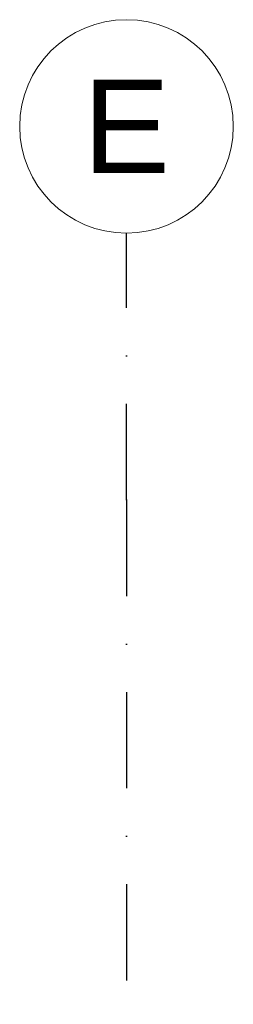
# Model space of a CAD drawing. Header units: millimetres. Extents: x -7573737 to -7522798, y -9734 to 10800.
# Tile 13 of 21: x -7546120 to -7545320, y 7110 to 10800. Entities that reach past the tile are written whole.
import ezdxf
from ezdxf.enums import TextEntityAlignment as Align

# ---------------------------------------------------------------- set-up
doc = ezdxf.new("R2010")
doc.units = ezdxf.units.MM
doc.header["$MEASUREMENT"] = 0
doc.linetypes.add('Kropki i Kreski', pattern=[720, 360, -180, 0, -180])
doc.layers.add('Nowe_410-K Osie', color=7, linetype='Continuous')
doc.layers.add('Nowe_410-K Osie_Nr_pióra__1', color=7, linetype='Continuous', lineweight=13)
doc.layers.add('Nowe_410-K Osie_Nr_pióra__7', color=7, linetype='Continuous', lineweight=13)
doc.layers.add('Nowe_410-K Osie_Nr_pióra__25', color=7, linetype='Continuous', lineweight=25, true_color=0x40a5ff)
doc.styles.add('STYL_AUTOMATYCZNY_1', font='arial.ttf')

# ---------------------------------------------------------------- blocks, each defined once
blk = doc.blocks.new('Standardowy znacznik osi[6]', base_point=(-7545720.4, 10000))
at = {"layer": 'Nowe_410-K Osie_Nr_pióra__25', "color": 161, "linetype": 'Kropki i Kreski', "lineweight": 25, "true_color": 0x40a5ff}
for q in [(-7545720.4, 10000), (-7545720.4, -7933.8)]:
    blk.add_line((-7545720.4, 9000), q, dxfattribs=at)
blk.add_point((-7545720.4, 9000), dxfattribs=at)
blk.add_point((-7545720.4, 9000), dxfattribs=at)
at = {"layer": 'Nowe_410-K Osie_Nr_pióra__7', "color": 7, "linetype": 'Continuous', "lineweight": 13}
blk.add_circle((-7545720.4, 10400), 400, dxfattribs=at)
at = {"layer": 'Nowe_410-K Osie_Nr_pióra__1', "color": 7, "lineweight": 13, "style": 'STYL_AUTOMATYCZNY_1'}
for tag, p in [('AC_MarkerText_1_0', (-7545720.4, 10575)), ('AC_MarkerText_1_1', (-7545720.4, -9158.8))]:
    blk.add_attdef(tag, text='', height=350, rotation=360, dxfattribs=at).set_placement(p, align=Align.TOP_CENTER)

msp = doc.modelspace()

# ---------------------------------------------------------------- block references
at = {"layer": 'Nowe_410-K Osie', "color": 8, "linetype": 'Continuous', "lineweight": 13}
ref = msp.add_blockref('Standardowy znacznik osi[6]', (-7545720.4, 10000), dxfattribs=at)
ref.add_attrib('AC_MarkerText_1', 'E', dxfattribs={"layer": 'Nowe_410-K Osie_Nr_pióra__1', "color": 7, "lineweight": 13, "height": 350, "rotation": 360, "style": 'STYL_AUTOMATYCZNY_1'}).set_placement((-7545720.4, 10575), align=Align.TOP_CENTER)

doc.saveas('drawing.dxf')
